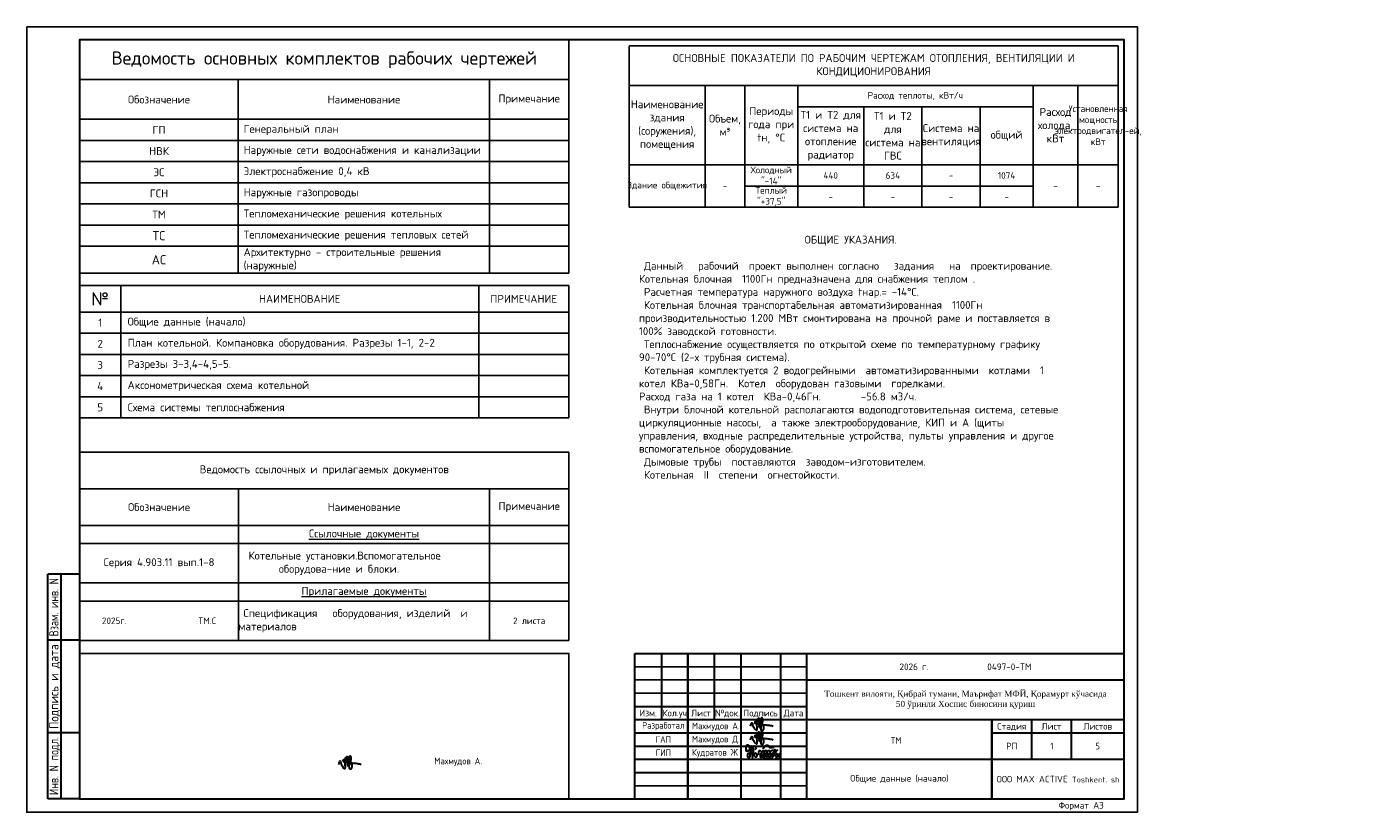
# Model space of a CAD drawing. Header units: metres. Extents: x -54598 to 1827199, y -329446 to -256744.
# Tile 1 of 256: x -54598 to -3982, y -316144 to -286444. Entities that reach past the tile are written whole.
import ezdxf
from ezdxf.enums import TextEntityAlignment as Align

# ---------------------------------------------------------------- set-up
doc = ezdxf.new("R2010")
doc.units = ezdxf.units.M
for name, color, linetype in [('Choma', 7, 'Continuous'), ('PDF UCHUN', 3, 'Continuous'), ('Формат', 253, 'Continuous')]:
    doc.layers.add(name, color=color, linetype=linetype)
doc.layers.add('Tech_table', color=250, linetype='Continuous', lineweight=30)
doc.layers.add('ЭМ', color=3, linetype='Continuous', lineweight=20)
doc.styles.add('geniso', font='geniso.shx', dxfattribs={"height": 250})
doc.styles.add('GOST', font='isocpeur.ttf')
doc.styles.add('GOST 2.304', font='isocpeur.ttf')
doc.styles.add('ISO_1.0', font='isocpeur.ttf')
doc.styles.add('ISOCPEUR', font='isocpeui.ttf')
doc.styles.add('SIMPLEX350', font='simplex.shx', dxfattribs={"width": 0.7, "height": 350})
doc.styles.add('SPDS', font='isocpeur.ttf')

# ---------------------------------------------------------------- blocks, each defined once
blk = doc.blocks.new('*U2')
at = {"color": 0, "linetype": 'Continuous', "lineweight": 30}
for p, q in [((230, 60), (415, 60)), ((230, 5), (230, 60))]:
    blk.add_line(p, q, dxfattribs=at)
at = {"layer": 'ЭМ', "color": 0, "lineweight": 30, "ltscale": 0.5}
for p, q in [((20, 90), (8, 90)), ((8, 5), (8, 90)), ((13, 5), (13, 90)), ((20, 65), (8, 65)), ((20, 30), (8, 30)), ((20, 5), (8, 5))]:
    blk.add_line(p, q, dxfattribs=at)
at = {"layer": 'ЭМ', "color": 0, "lineweight": 20, "ltscale": 0.5}
blk.add_lwpolyline([(0, 0), (420, 0), (420, 297), (0, 297)], close=True, dxfattribs=at)
at = {"layer": 'ЭМ', "color": 0, "lineweight": 30, "ltscale": 0.5}
blk.add_lwpolyline([(20, 5), (415, 5), (415, 292), (20, 292)], close=True, dxfattribs=at)
at = {"layer": 'ЭМ', "color": 0, "lineweight": 20, "ltscale": 0.5, "style": 'SIMPLEX350'}
for s, width, p, p2 in [('Взам. инв. N', 0.640777, (12, 66.5), (12, 88.5)), ('Подпись и дата', 0.698182, (12, 31.5), (12, 63.5)), ('Инв. N подл.', 0.637681, (12, 6.5), (12, 28.5))]:
    blk.add_text(s, height=3.5, rotation=90, dxfattribs=dict(at, width=width)).set_placement(p, p2, align=Align.FIT)
blk = doc.blocks.new('*T1126')
at = {"layer": 'Tech_table', "color": 0, "linetype": 'ByBlock', "lineweight": -2, "transparency": 16777216}
for p, q in [((0, 0), (18498.5, 0)), ((0, 0), (0, -7125)), ((18498.5, 0), (18498.5, -7125)), ((0, -1387.5), (18498.5, -1387.5)), ((6001.5, -1387.5), (6001.5, -7125)), ((15500, -1387.5), (15500, -7125)), ((0, -2775), (18498.5, -2775)), ((0, -3462.5), (18498.5, -3462.5)), ((0, -4950), (18498.5, -4950)), ((0, -5637.5), (18498.5, -5637.5)), ((0, -7125), (18498.5, -7125))]:
    blk.add_line(p, q, dxfattribs=at)
at = {"layer": 'Tech_table', "color": 0, "lineweight": 20, "transparency": 16777216}
for s, insert, char_height, width, attachment_point, style in [('{\\C256;Ведомость ссылочных и прилагаемых документов}', (9249.25, -693.75), 300, 18495.5, 5, 'ISO_1.0'), ('Обозначение', (3000.75, -2081.25), 300, 5998.5, 5, 'ISO_1.0'), ('{\\fISOCPEUR|b0|i0|c204|p34;Наименование}', (10750.75, -2081.25), 300, 9495.5, 5, 'ISOCPEUR'), ('Примечание', (16999.25, -2081.25), 300, 2995.5, 5, 'ISO_1.0'), ('{\\LСсылочные документы}', (10750.75, -3118.75), 300, 9495.5, 5, 'ISO_1.0'), ('Серия 4.903.11 вып.1-8', (3000.75, -4206.25), 300, 5998.5, 5, 'ISO_1.0'), ('  Котельные установки.Вспомогательное                  оборудова-ние и блоки.', (6003, -4206.25), 300, 9495.5, 4, 'ISO_1.0'), ('{\\LПрилагаемые документы}', (10750.75, -5293.75), 300, 9495.5, 5, 'ISO_1.0'), (' Спецификация   оборудования, изделий  и  материалов', (6003, -6381.25), 300, 9495.5, 4, 'ISO_1.0'), ('2025г.                 TM.С', (3000.75, -6381.25), 250, 5998.5, 5, 'ISO_1.0'), ('2 листа', (16999.25, -6381.25), 250, 2995.5, 5, 'ISO_1.0')]:
    blk.add_mtext(s, dxfattribs=dict(at, insert=insert, char_height=char_height, width=width, attachment_point=attachment_point, style=style))
blk = doc.blocks.new('*T1127')
at = {"color": 0, "linetype": 'ByBlock', "transparency": 16777216}
for p, q in [((0, 0), (18500, 0)), ((0, 0), (0, -1000)), ((1553, 0), (1553, -5000)), ((15092, 0), (15092, -1000)), ((18500, 0), (18500, -1000)), ((0, -1000), (1553, -1000)), ((15092, -1000), (18500, -1000)), ((0, -1800), (1553, -1800)), ((0, -2600), (1553, -2600)), ((0, -3400), (1553, -3400)), ((0, -4200), (1553, -4200)), ((0, -5000), (1553, -5000))]:
    blk.add_line(p, q, dxfattribs=at)
at = {"color": 0, "lineweight": 25, "transparency": 16777216}
for p, q in [((0, -1000), (0, -5000)), ((1553, -1000), (15092, -1000)), ((15092, -1000), (15092, -5000)), ((18500, -1000), (18500, -5000)), ((1553, -1800), (18500, -1800)), ((1553, -2600), (18500, -2600)), ((1553, -3400), (18500, -3400)), ((1553, -4200), (18500, -4200)), ((1553, -5000), (18500, -5000))]:
    blk.add_line(p, q, dxfattribs=at)
at = {"transparency": 16777216, "style": 'ISO_1.0'}
for s, insert, char_height, width, attachment_point in [('№', (776, -500), 500, 1412.71, 5), ('{\\C0;НАИМЕНОВАНИЕ}', (8322, -500), 300, 13399.07, 5), ('{\\C0;ПРИМЕЧАНИЕ}', (16796, -500), 300, 3268.23, 5), ('1', (776, -1400), 300, 1432.71, 5), (' Общие данные (начало)', (1623, -1400), 300, 13399.07, 4), ('2', (776, -2200), 300, 1432.71, 5), ('{\\C0; План котельной. Компановка оборудования. Разрезы 1-1, 2-2}', (1623, -2200), 300, 13399.07, 4), ('3', (776, -3000), 300, 1432.71, 5), ('{\\C0; Разрезы 3-3,4-4,5-5.}', (1623, -3000), 300, 13399.07, 4), ('4', (776, -3800), 300, 1432.71, 5), ('{\\C0; Аксонометрическая схема} {\\C0;котельной}', (1623, -3800), 300, 13399.07, 4), ('5', (776, -4600), 300, 1432.71, 5), ('{\\C7; Схема системы теплоснабжения}', (1623, -4600), 300, 13399.07, 4)]:
    blk.add_mtext(s, dxfattribs=dict(at, insert=insert, char_height=char_height, width=width, attachment_point=attachment_point))
blk = doc.blocks.new('A$C4c4061ee')
at = {"color": 184, "lineweight": 30}
blk.add_spline([(-39.7, -7.1), (-36.8, 4), (-34, 7.9), (-31.2, -0.1), (-24.1, -16.2), (-16.7, -23.5), (-13.9, -23.5), (-12.5, -17.9), (-12.5, 12.7), (-8.3, 24.8), (-4.4, 27), (-3.4, 21.4), (-5.7, 12.9), (-4.4, 8), (-4.4, -10), (-2, -12.6), (3.3, -10), (9.6, 6.1), (12.6, 19.5), (7.6, 28.9), (4.7, 26.6), (2.4, 16.6), (1.1, -1.2), (2.9, -14.2), (6.8, -24.8), (10.9, -24.8), (15, -21.3), (16.5, -17.2), (16.5, -9.9), (12, 2), (5.9, 7.4), (-2.7, 10.3), (-10, 12.1), (-17, 12.1), (-21.5, 11.2), (-22.5, 7.7), (-20, 5.4), (-14, 3.7), (-0.7, 1.8), (11, 0.5), (22.2, -1.2), (37.6, -2.6), (43.5, -3.6), (49.3, -4.5), (54.9, -6.4)], degree=3, dxfattribs=at)
blk = doc.blocks.new('x2')
at = {"color": 184, "lineweight": 30}
for points in [[(78585, 16823), (78585, 16800), (78578, 16780), (78566, 16779), (78552, 16793), (78544, 16821), (78544, 16860), (78552, 16896), (78564, 16910), (78580, 16912), (78601, 16877), (78616, 16818), (78621, 16768), (78619, 16720), (78611, 16676), (78602, 16660), (78593, 16657), (78581, 16669), (78573, 16701), (78576, 16724), (78584, 16740), (78594, 16748), (78603, 16750)], [(78621, 16751), (78648, 16780), (78651, 16827), (78645, 16873), (78641, 16894), (78640, 16890), (78642, 16883), (78649, 16847), (78651, 16827), (78656, 16789), (78660, 16746), (78664, 16706), (78667, 16672), (78670, 16661), (78668, 16666), (78667, 16673), (78662, 16732), (78659, 16755), (78657, 16779), (78656, 16786), (78664, 16778), (78674, 16781), (78681, 16806), (78681, 16850), (78685, 16876), (78696, 16889), (78711, 16888), (78728, 16865), (78731, 16843), (78727, 16825), (78716, 16823), (78709, 16824)], [(78886, 16827), (78881, 16847), (78905, 16877), (78937, 16904), (78959, 16908), (78977, 16898), (78986, 16880), (78997, 16864), (79013, 16858), (79041, 16860), (79061, 16865), (79080, 16864), (79086, 16862)], [(78681, 16802), (78685, 16767), (78695, 16721), (78707, 16692), (78720, 16679), (78739, 16676), (78754, 16683), (78761, 16706), (78756, 16725), (78748, 16738), (78736, 16746), (78724, 16744), (78721, 16737)], [(78797, 16717), (78799, 16789), (78806, 16801), (78818, 16800), (78841, 16772), (78848, 16732), (78854, 16681), (78849, 16663), (78835, 16661), (78825, 16677), (78828, 16710), (78841, 16744), (78856, 16774), (78870, 16795), (78889, 16793), (78903, 16760), (78909, 16701), (78909, 16673), (78892, 16667), (78877, 16683), (78882, 16713), (78895, 16740), (78901, 16769), (78910, 16791), (78930, 16803), (78950, 16791), (78958, 16755), (78963, 16717), (78965, 16682), (78952, 16673), (78932, 16676), (78931, 16706), (78946, 16742), (78966, 16782), (78978, 16800), (79002, 16799), (79017, 16771), (79021, 16716), (79017, 16685), (79006, 16671), (78991, 16674), (78983, 16708), (78998, 16742), (79019, 16775), (79039, 16800), (79068, 16805), (79086, 16776), (79091, 16716), (79082, 16687), (79061, 16684), (79050, 16697), (79066, 16740), (79088, 16767), (79107, 16798), (79110, 16823), (79111, 16819), (79125, 16691), (79125, 16695), (79121, 16755), (79122, 16767), (79132, 16785), (79154, 16805), (79162, 16810), (79158, 16808)], [(78879, 16636), (78919, 16635), (78966, 16642), (79009, 16647), (79042, 16654), (79068, 16654)], [(79121, 16760), (79131, 16746), (79145, 16737), (79160, 16728), (79174, 16710), (79187, 16686), (79192, 16665), (79190, 16644), (79182, 16633), (79161, 16630), (79145, 16632), (79135, 16643), (79134, 16657), (79144, 16670), (79157, 16684), (79172, 16700), (79187, 16716), (79206, 16740), (79225, 16769), (79240, 16791)]]:
    blk.add_spline(points, degree=3, dxfattribs=at)
blk = doc.blocks.new('Shtamp GP')
at = {"layer": 'Choma', "color": 0, "linetype": 'Continuous', "lineweight": 30}
for p, q in [((-185, 55), (0, 55)), ((-185, 0), (-185, 55)), ((-175, 55), (-175, 30)), ((-165, 55), (-165, 0)), ((-165, 0), (-165, 55)), ((-155, 55), (-155, 30)), ((-145, 55), (-145, 0)), ((-130, 55), (-130, 0)), ((-120, 0), (-120, 54.99)), ((-120, 45), (0, 45)), ((-185, 35), (-120, 35)), ((-185, 30), (0, 30)), ((-50, 0), (-50, 30)), ((-50, 30), (-50, 0)), ((-35, 30), (-35, 15)), ((-20, 30), (-20, 15)), ((-50, 25), (0, 25)), ((-120, 15), (0, 15))]:
    blk.add_line(p, q, dxfattribs=at)
at = {"layer": 'Choma', "color": 0, "linetype": 'Continuous', "lineweight": 30, "ltscale": 100}
for p, q in [((0, 0), (0, 55)), ((-185, 0), (0, 0))]:
    blk.add_line(p, q, dxfattribs=at)
at = {"layer": 'Choma', "color": 0, "linetype": 'Continuous', "lineweight": 25}
for p, q in [((-185, 50), (-120, 50)), ((-185, 45), (-120, 45)), ((-185, 40), (-120, 40)), ((-185, 5), (-120, 5))]:
    blk.add_line(p, q, dxfattribs=at)
at = {"layer": 'Choma', "color": 0, "lineweight": 30}
for p, q in [((-185, 25), (-120, 25)), ((-185, 20), (-120, 20)), ((-185, 15), (-120, 15)), ((-185, 10), (-120, 10))]:
    blk.add_line(p, q, dxfattribs=at)
for name, p, xscale, yscale, zscale in [('A$C4c4061ee', (-137.71, 28.14), 0.08951046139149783, 0.08951046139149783, 0.08951046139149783), ('A$C4c4061ee', (-137.71, 22.98), 0.08951046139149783, 0.08951046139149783, 0.08951046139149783), ('x2', (-1654.12, -304.92), 0.01923990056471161, 0.01923990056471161, 0.01923990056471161)]:
    blk.add_blockref(name, p, dxfattribs=dict(xscale=xscale, yscale=yscale, zscale=zscale))
at = {"ltscale": 15, "style": 'ISO_1.0'}
for s, p in [('Изм.', (-180, 30.5)), ('Лист', (-159.99, 30.5)), ('Nºдок.', (-149.99, 30.5)), ('Подпись', (-137.5, 30.5)), ('Дата', (-125, 30.5))]:
    blk.add_text(s, height=2.5, dxfattribs=at).set_placement(p, align=Align.BOTTOM_CENTER)
at = {"color": 0, "ltscale": 15, "style": 'ISO_1.0'}
blk.add_text('Кол.уч.', height=2.5, dxfattribs=at).set_placement((-169.56, 30.5), align=Align.BOTTOM_CENTER)
at = {"style": 'GOST', "width": 0.944324}
for s, p in [('Махмудов А.', (-163.47, 26.39)), ('Махмудов Д.', (-163.47, 21.39)), ('ТМ', (-88.21, 20.89)), ('Кудратов Ж', (-163.47, 16.39))]:
    blk.add_text(s, height=2.5, dxfattribs=at).set_placement(p)
at = {"color": 0, "ltscale": 15, "insert": (-60, 49.99), "char_height": 2.5, "width": 120, "attachment_point": 5, "style": 'ISO_1.0'}
blk.add_mtext('2026 г.^I ^I^I^I^I^I ^I     0497-0-TМ', dxfattribs=at)
at = {"ltscale": 100, "transparency": 33554687, "insert": (-60, 37.5), "char_height": 2.5, "width": 108.0102, "attachment_point": 5, "style": 'GOST'}
blk.add_mtext('\\pt2727.25;{\\fTimes New Roman|b0|i0|c204|p18;\\H0.91667x;Тошкент вилояти\\fTimes New Roman|b0|i0|c0|p18;, \\fTimes New Roman|b0|i0|c204|p18;Қибрай тумани\\fTimes New Roman|b0|i0|c0|p18;, \\fTimes New Roman|b0|i0|c204|p18;Маърифат МФЙ\\fTimes New Roman|b0|i0|c0|p18;, \\fTimes New Roman|b0|i0|c204|p18;Қорамурт кўчасида \\fTimes New Roman|b0|i0|c0|p18;50 \\fTimes New Roman|b0|i0|c204|p18;ўринли Хоспис биносини қуриш}', dxfattribs=at)
at = {"ltscale": 15, "char_height": 2.5, "width": 20, "attachment_point": 5, "style": 'ISO_1.0'}
for s, insert in [('{\\W0.9; Разработал}', (-175, 27.5)), ('{\\W0.9; ГАП}', (-175, 22.5)), ('{\\W0.9; ГИП}', (-175, 17.5))]:
    blk.add_mtext(s, dxfattribs=dict(at, insert=insert))
at = {"linetype": 'Continuous', "insert": (-42.5, 20), "char_height": 2.5, "width": 15, "attachment_point": 5, "style": 'ISO_1.0'}
blk.add_mtext('РП', dxfattribs=at)
at = {"insert": (-25, 7.5), "char_height": 2.5, "width": 50, "attachment_point": 5, "style": 'GOST'}
blk.add_mtext('ООО MAX ACTIVE {\\H0.84862x;Toshkent. sh}', dxfattribs=at)
at = {"layer": 'Choma', "color": 0, "linetype": 'Continuous', "lineweight": 25, "style": 'GOST 2.304'}
for s, p in [('Стадия', (-42.5, 27.5)), ('Лист', (-27.5, 27.5)), ('Листов', (-10, 27.5))]:
    blk.add_text(s, height=2.5, dxfattribs=at).set_placement(p, align=Align.MIDDLE_CENTER)
blk = doc.blocks.new('*T1180')
at = {"color": 0, "linetype": 'ByBlock', "lineweight": -2, "transparency": 16777216}
for p, q in [((0, 0), (18500, 0)), ((0, 0), (0, -6100)), ((18500, 0), (18500, -6100)), ((0, -1500), (18500, -1500)), ((2874, -1500), (2874, -6100)), ((4374, -1500), (4374, -6100)), ((6374, -1500), (6374, -6100)), ((15274, -1500), (15274, -6100)), ((16975, -1500), (16975, -6100)), ((6374, -2300), (15274, -2300)), ((8874, -2300), (8874, -4500)), ((11074, -2300), (11074, -4500)), ((13274, -2300), (13274, -4500)), ((0, -4500), (18500, -4500)), ((8874, -4500), (8874, -6100)), ((11074, -4500), (11074, -6100)), ((13274, -4500), (13274, -6100)), ((4374, -5300), (15274, -5300)), ((0, -6100), (18500, -6100))]:
    blk.add_line(p, q, dxfattribs=at)
at = {"color": 0, "transparency": 16777216, "attachment_point": 5, "style": 'ISO_1.0'}
for s, insert, char_height, width in [('ОСНОВНЫЕ ПОКАЗАТЕЛИ ПО РАБОЧИМ ЧЕРТЕЖАМ ОТОПЛЕНИЯ, ВЕНТИЛЯЦИИ И КОНДИЦИОНИРОВАНИЯ', (9250, -750), 300, 18499.88), ('Расход теплоты, кВт/ч', (10824, -1900), 250, 8899.88), ('{\\C256;Наименование здания (соружения), помещения}', (1437, -3000), 300, 2873.56), ('{\\C256;Периоды года при tн, %%DС}', (5374, -3000), 300, 1999.88), ('Т1 и Т2 для система на отопление радиатор', (7624, -3400), 300, 2499.88), ('Расход холода, кВт', (16124, -3000), 300, 1700.91), ('Установленная мощность электродвигател-ей, кВт', (17737, -3000), 250, 1525.17), ('{\\C256;Объем, м³}', (3624, -3000), 300, 1499.88), ('Т1 и Т2 для система на{\\C256; ГВС}', (9974, -3400), 300, 2199.88), ('Система на  вентиляция', (12174, -3400), 300, 2199.88), ('общий', (14274, -3400), 300, 1999.88), ('{\\C256;Холодный "-14"}', (5374, -4900), 250, 1999.88), ('{\\C256;Здание общежития}', (1437, -5300), 250, 2873.56), ('440', (7624, -4900), 250, 2499.88), ('634', (9974, -4900), 250, 2199.88), ('-', (12174, -4900), 250, 2199.88), ('1074', (14274, -4900), 250, 1999.88), ('-', (3624, -5300), 250, 1499.88), ('{\\C256;Теплый "+37,5"}', (5374, -5700), 250, 1999.88), ('-', (16124, -5300), 250, 1700.91), ('-', (17737, -5300), 250, 1525.17), ('-', (7624, -5700), 250, 2499.88), ('-', (9974, -5700), 250, 2199.88), ('-', (12174, -5700), 250, 2199.88), ('-', (14274, -5700), 250, 1999.88)]:
    blk.add_mtext(s, dxfattribs=dict(at, insert=insert, char_height=char_height, width=width))
blk = doc.blocks.new('*T1181')
at = {"color": 0, "linetype": 'ByBlock', "transparency": 16777216}
for p, q in [((0, 0), (18500, 0)), ((0, 0), (0, -1500)), ((18500, 0), (18500, -1500)), ((6000, -1500), (18500, -1500)), ((6000, -5400), (15500, -5400))]:
    blk.add_line(p, q, dxfattribs=at)
at = {"color": 0, "lineweight": 25, "transparency": 16777216}
for p, q in [((0, -1500), (6000, -1500)), ((0, -1500), (0, -8820)), ((6000, -1500), (6000, -8820)), ((15500, -1500), (15500, -8820)), ((18500, -1500), (18500, -8820)), ((0, -3000), (18500, -3000)), ((0, -3800), (18500, -3800)), ((0, -4600), (18500, -4600)), ((0, -5400), (6000, -5400)), ((15500, -5400), (18500, -5400)), ((0, -6200), (18500, -6200)), ((0, -7000), (18500, -7000)), ((0, -7800), (18500, -7800)), ((0, -8820), (18500, -8820))]:
    blk.add_line(p, q, dxfattribs=at)
at = {"transparency": 16777216, "style": 'ISO_1.0'}
for s, insert, char_height, width, attachment_point in [('Ведомость основных комплектов рабочих чертежей', (9250, -750), 500, 18360, 5), ('Обозначение', (3000, -2250), 300, 5860, 5), ('Наименование', (10750, -2250), 300, 9360, 5), ('Примечание', (17000, -2250), 300, 2860, 5), ('ГП', (3000, -3400), 300, 5860, 5), ('Генеральный план', (6200, -3400), 300, 9100, 4), ('НВК', (3000, -4200), 300, 5860, 5), ('Наружные сети водоснабжения и канализации', (6200, -4200), 300, 9100, 4), ('ЭС', (3000, -5000), 300, 5860, 5), ('Электроснабжение 0,4 кВ', (6200, -5000), 300, 9100, 4), ('ГСН', (3000, -5800), 300, 5860, 5), ('Наружные газопроводы', (6200, -5800), 300, 9100, 4), ('ТМ', (3000, -6600), 300, 5860, 5), ('Тепломеханические решения котельных', (6200, -6600), 300, 9100, 4), ('Тепломеханические решения тепловых сетей', (6200, -7400), 300, 9100, 4), ('ТС', (3000, -7400), 350, 5860, 5), ('АС', (3000, -8310), 350, 5860, 5), ('Архитектурно - строительные решения (наружные)', (6200, -8310), 300, 9100, 4)]:
    blk.add_mtext(s, dxfattribs=dict(at, insert=insert, char_height=char_height, width=width, attachment_point=attachment_point))

msp = doc.modelspace()

# ---------------------------------------------------------------- linework, layer by layer
msp.add_lwpolyline([(-52598, -310142), (-34098, -310142), (-34098, -315644), (-52598, -315644)], close=True)
at = {"layer": 'PDF UCHUN', "color": 0, "lineweight": 25}
msp.add_lwpolyline([(-54598, -286444), (-12598, -286444), (-12598, -316144), (-54598, -316144)], close=True, dxfattribs=at)

# ---------------------------------------------------------------- block references
for name, p in [('*T1181', (-52598, -286944)), ('*T1180', (-31819, -287166)), ('*T1127', (-52598, -296233)), ('*T1126', (-52596, -302525))]:
    msp.add_blockref(name, p)
at = {"linetype": 'Continuous', "xscale": 100, "yscale": 100, "zscale": 100}
msp.add_blockref('Shtamp GP', (-13098, -315644), dxfattribs=at)
at = {"xscale": 8.951046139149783, "yscale": 8.951046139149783, "zscale": 8.951046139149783}
msp.add_blockref('A$C4c4061ee', (-42438, -314276), dxfattribs=at)
at = {"layer": 'Формат', "color": 0, "lineweight": -3, "xscale": 100, "yscale": 100, "zscale": 100}
msp.add_blockref('*U2', (-54598, -316144), dxfattribs=at)

# ---------------------------------------------------------------- texts
at = {"style": 'GOST', "width": 0.944324}
msp.add_text('Махмудов А.', height=250, dxfattribs=at).set_placement((-39188, -314332))
at = {"style": 'SPDS'}
msp.add_text('Формат A3', height=250, dxfattribs=at).set_placement((-14724, -315915), align=Align.MIDDLE)
at = {"insert": (-31447, -294346), "char_height": 296.352, "width": 15926.82, "attachment_point": 1, "style": 'ISO_1.0'}
msp.add_mtext('\\pi6266.79412;ОБЩИЕ УКАЗАНИЯ.\\P\\pi7963.40932;\\P\\pi0; Данный   рабочий  проект выполнен согласно   задания   на  проектирование.\\PКотельная блочная  {\\C7;1100Гн} предназначена для снабжения теплом .\\P Расчетная температура наружного воздуха tнар.= -14°С.\\P Котельная блочная транспортабельная автоматизированная  {\\C7;1100Гн} производительностью 1.200 МВт смонтирована на прочной раме и поставляется в 100% заводской готовности.\\P Теплоснабжение осуществляется по открытой схеме по температурному графику 90-70°С (2-х трубная система).\\P Котельная комплектуется 2 водогрейными  автоматизированными  котлами  {\\fISOCPEUR|b0|i0|c238|p34;1} котел {\\C0;КВа-0,58\\C7;Гн}.  Котел  оборудован газовыми  горелками.\\PРасход газа на {\\fISOCPEUR|b0|i0|c238|p34;1} котел  {\\C0;КВа-0,46\\C7;Гн}.        -56.8 м3/ч.\\P Внутри блочной котельной располагаются водоподготовительная система, сетевые циркуляционные насосы,  а также электрооборудование, КИП и А (щиты управления, входные распределительные устройства, пульты управления и другое вспомогательное оборудование.\\P Дымовые трубы  поставляются  заводом-изготовителем.\\P Котельная  II  степени  огнестойкости.', dxfattribs=at)
at = {"color": 0, "linetype": 'Continuous', "char_height": 250, "attachment_point": 5, "style": 'geniso'}
for s, insert, width in [('1', (-15833, -313645), 152.5), ('5', (-14098, -313644), 2000)]:
    msp.add_mtext(s, dxfattribs=dict(at, insert=insert, width=width))
at = {"lineweight": 25, "insert": (-21598, -314894), "char_height": 250, "width": 7000, "attachment_point": 5, "style": 'ISO_1.0'}
msp.add_mtext('Общие данные (начало)', dxfattribs=at)

doc.saveas('drawing.dxf')
